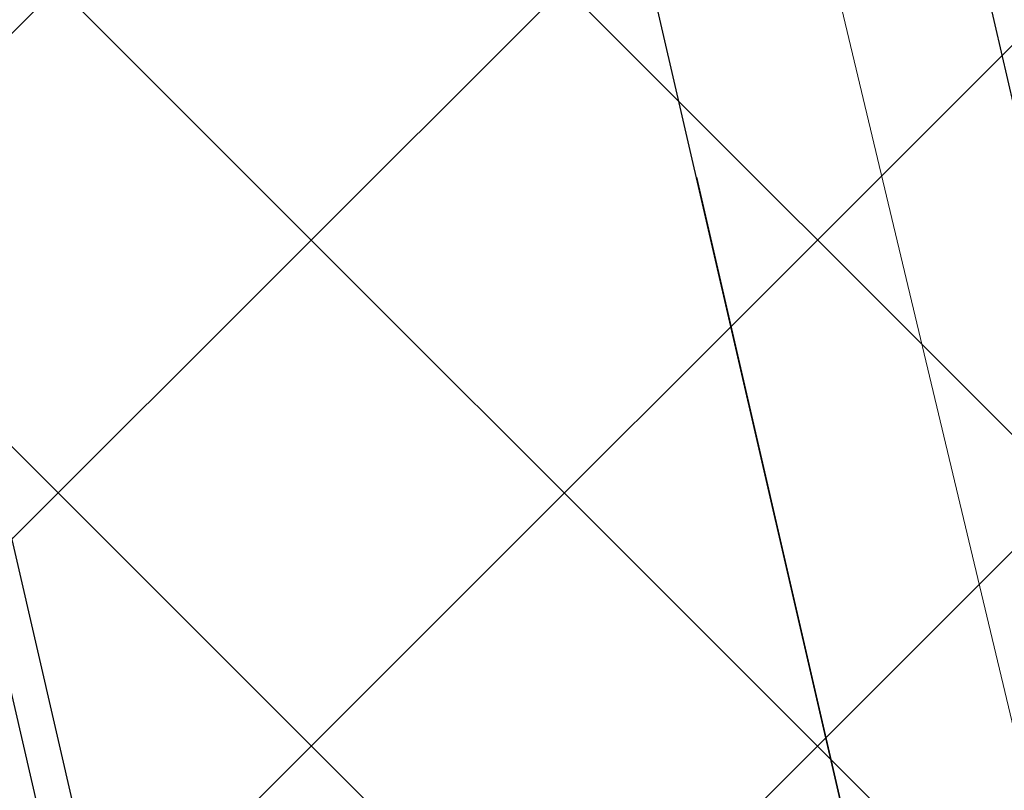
# Model space of a CAD drawing. Header units: centimetres. Extents: x -15121 to 17422, y -60492 to 0.
# Tile 57 of 256: x 1147 to 1171, y -30210 to -30191. Entities that reach past the tile are written whole.
import ezdxf

# ---------------------------------------------------------------- set-up
doc = ezdxf.new("R2010")
doc.units = ezdxf.units.CM
doc.header["$LTSCALE"] = 60
doc.linetypes.add('0', pattern=[0])
doc.linetypes.add('DP', pattern=[0.5, 0.3, -0.2])
for name, color, linetype in [('AIKA grzejniki', 7, 'Continuous'), ('AIKA karnisze2', 200, 'Continuous'), ('AIKA podłoga deski cała', 2, 'Continuous'), ('AIKA powierzchnie2', 2, 'Continuous'), ('AIKA sufity podwieszane', 8, 'Continuous'), ('AIKA wymiarowanie ogólne rzut2', 7, 'Continuous'), ('AIKA ŚCIANA2', 8, 'Continuous'), ('podciagi i nadproza', 7, 'DP'), ('RI-PROFILE', 8, 'Continuous')]:
    doc.layers.add(name, color=color, linetype=linetype)
doc.layers.add('IS_Grzejnik', color=15, linetype='Continuous', lineweight=5)
doc.styles.add('wymiar', font='txt.shx', dxfattribs={"width": 0.6})
doc.dimstyles.new('Dwudziestka', dxfattribs={"dimtxt": 7, "dimasz": 0.7, "dimexe": 5, "dimexo": 0, "dimgap": 2.5, "dimtad": 1, "dimtoh": 1, "dimdec": 3, "dimrnd": 0.5, "dimdsep": 46, "dimtxsty": 'wymiar', "dimblk": 'znacznik', "dimcen": 0, "dimdle": 5, "dimse1": 1, "dimse2": 1, "dimclrd": 256, "dimclre": 256, "dimclrt": 256, "dimadec": 0, "dimazin": 0, "dimtfac": 0.4, "dimtdec": 3, "dimtix": 1, "dimtofl": 0, "dimtmove": 2, "dimatfit": 3, "dimldrblk": 'znacznik', "dimfxl": 1, "dimtolj": 1, "dimarcsym": 0})

# ---------------------------------------------------------------- blocks, each defined once
blk = doc.blocks.new('SL grzejniki restauracja')
at = {"layer": 'IS_Grzejnik', "color": 15, "extrusion": (0, 0, -1), "elevation": 289.1}
blk.add_lwpolyline([(1969.857, -957.043), (2025.61, -723.609), (1996.431, -716.64), (1940.678, -950.074)], close=True, dxfattribs=at)
blk = doc.blocks.new('SL podciągi restauracja')
at = {"layer": 'podciagi i nadproza'}
blk.add_lwpolyline([(578.232, -27674.064), (554.847, -27679.463), (500.859, -27445.614), (524.244, -27440.215), (578.232, -27674.064)], dxfattribs=at)
blk = doc.blocks.new('znacznik')
at = {"color": 0}
for points in [[(0, -5), (0, 5)], [(-4, 0), (4, 0)]]:
    blk.add_lwpolyline(points, dxfattribs=at)
at = {"color": 1}
blk.add_lwpolyline([(-2.121, -2.121), (2.121, 2.121)], dxfattribs=at)
blk = doc.blocks.new('*D5376')
at = {"layer": 'AIKA wymiarowanie ogólne rzut2', "lineweight": -2, "transparency": 16777216}
blk.add_line((1090.253, -29865.615), (1674.485, -29730.734), dxfattribs=at)
at = {"layer": 'Defpoints', "color": 0, "transparency": 16777216}
for p in [(1675.167, -29730.577), (1760.44, -30099.934), (1174.844, -30235.13)]:
    blk.add_point(p, dxfattribs=at)
at = {"layer": 'AIKA wymiarowanie ogólne rzut2', "linetype": 'ByBlock', "lineweight": -2, "transparency": 16777216, "xscale": 0.7, "yscale": 0.7, "zscale": 0.7}
for p, rotation in [((1675.167, -29730.577), 12.99999999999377), ((1089.571, -29865.772), 192.9999999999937)]:
    blk.add_blockref('znacznik', p, dxfattribs=dict(at, rotation=rotation))
at = {"layer": 'AIKA wymiarowanie ogólne rzut2', "transparency": 16777216, "insert": (1381.019, -29792.328), "char_height": 7, "attachment_point": 5, "rotation": 13, "style": 'wymiar'}
blk.add_mtext('\\A1;601', dxfattribs=at)
blk = doc.blocks.new('*D7276')
at = {"layer": 'AIKA wymiarowanie ogólne rzut2', "lineweight": -2, "transparency": 16777216}
blk.add_line((1331.903, -30726.278), (1118.755, -29802.96), dxfattribs=at)
at = {"layer": 'Defpoints', "color": 0, "transparency": 16777216}
for p in [(1118.598, -29802.278), (1090.735, -29808.71), (1304.198, -30733.392)]:
    blk.add_point(p, dxfattribs=at)
at = {"layer": 'AIKA wymiarowanie ogólne rzut2', "lineweight": -2, "transparency": 16777216, "xscale": 0.7, "yscale": 0.7, "zscale": 0.7}
for p, rotation in [((1118.598, -29802.278), 102.999035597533), ((1332.061, -30726.96), 282.999035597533)]:
    blk.add_blockref('znacznik', p, dxfattribs=dict(at, rotation=rotation))
at = {"layer": 'AIKA wymiarowanie ogólne rzut2', "transparency": 16777216, "insert": (1231.175, -30263.269), "char_height": 7, "attachment_point": 5, "rotation": 282.999, "style": 'wymiar'}
blk.add_mtext('\\A1;949', dxfattribs=at)

msp = doc.modelspace()

# ---------------------------------------------------------------- hatches: boundary and pattern name
at = {"layer": 'AIKA sufity podwieszane', "transparency": 33554610}
h = msp.add_hatch(dxfattribs=at)
h.set_pattern_fill('ANSI37', color=256, scale=2.771036)
h.set_pattern_definition([(45, (5073.432, 672.602), (-6.221154, 6.221154), []), (135, (5073.432, 672.602), (-6.221154, -6.221154), [])])
h.paths.add_polyline_path([(1895.3422, -29622.938), (1051.961, -29817.6477), (1083.6791, -29955.0339), (1108.8373, -29949.2257), (1118.7352, -29992.098), (1098.8606, -29996.6864), (1151.9491, -30226.6377), (1171.8236, -30222.0493), (1195.98, -30326.6818), (1176.0567, -30331.2815), (1229.1072, -30560.8465), (1247.0331, -30556.708), (1258.8797, -30599.1305), (1239.2948, -30603.652), (1271.0129, -30741.0382), (1888.861, -30598.3967), (1885.2618, -30582.8068), (1928.1341, -30572.909), (1931.7333, -30588.4989), (1951.2207, -30583.9999), (1954.8998, -30599.9359), (2063.0549, -30574.9663), (2055.7765, -30543.4404), (2098.6488, -30533.5425), (2102.248, -30549.1325), (2108.8207, -30547.615)])

# ---------------------------------------------------------------- linework, layer by layer
at = {"layer": 'AIKA karnisze2'}
msp.add_line((1179.9183, -30230.4434), (1082.9587, -29810.4913), dxfattribs=at)
at = {"layer": 'AIKA podłoga deski cała'}
msp.add_lwpolyline([(1888.861, -30598.3967), (1266.0671, -30744.1528), (1233.9166, -30604.8937), (1258.8797, -30599.1305), (1248.9789, -30556.2588), (1229.073, -30560.8544), (1175.9846, -30330.9033), (1195.8934, -30326.3069), (1171.8236, -30222.0493), (1151.9491, -30226.6377), (1098.8606, -29996.6864), (1118.7352, -29992.098), (1108.8373, -29949.2257), (1083.5062, -29955.0738), (1051.7856, -29817.6882), (1897.5708, -29622.4235)], dxfattribs=at)
at = {"layer": 'AIKA powierzchnie2'}
msp.add_lwpolyline([(1888.861, -30598.3967), (1271.0129, -30741.0382), (1239.2948, -30603.652), (1258.8797, -30599.1305), (1247.0331, -30556.708), (1229.1072, -30560.8465), (1176.0567, -30331.2815), (1195.98, -30326.6818), (1171.8236, -30222.0493), (1151.9491, -30226.6377), (1098.8606, -29996.6864), (1118.7352, -29992.098), (1108.8373, -29949.2257), (1083.6791, -29955.0339), (1051.961, -29817.6477), (1895.3422, -29622.938)], dxfattribs=at)
at = {"layer": 'AIKA sufity podwieszane', "transparency": 33554610}
msp.add_lwpolyline([(1888.861, -30598.3967), (1271.0129, -30741.0382), (1239.2948, -30603.652), (1258.8797, -30599.1305), (1247.0331, -30556.708), (1229.1072, -30560.8465), (1176.0567, -30331.2815), (1195.98, -30326.6818), (1171.8236, -30222.0493), (1151.9491, -30226.6377), (1098.8606, -29996.6864), (1118.7352, -29992.098), (1108.8373, -29949.2257), (1083.6791, -29955.0339), (1051.961, -29817.6477), (1895.3422, -29622.938)], dxfattribs=at)
at = {"layer": 'AIKA ŚCIANA2'}
msp.add_line((1289.0989, -30738.9153), (1016.6832, -29558.9532), dxfattribs=at)
msp.add_line((1289.0989, -30738.9153), (1016.6832, -29558.9532), dxfattribs=at)
msp.add_lwpolyline([(1891.2596, -30599.8956), (1289.0989, -30738.9153), (1016.6832, -29558.9532), (2434.5985, -29231.6017), (3265.0511, -29231.6017), (3265.0511, -30391.6017), (3257.0511, -30391.6017), (3257.0511, -30407.6017), (2734.6181, -30407.6017), (2730.4905, -30389.723), (2691.5157, -30398.721), (2695.1149, -30414.311), (1930.2344, -30590.8975)], dxfattribs=at)
at = {"layer": 'RI-PROFILE', "linetype": '0'}
msp.add_line((1098.9407, -30000.9003), (1150.1752, -30222.8213), dxfattribs=at)

# ---------------------------------------------------------------- block references
at = {"layer": 'AIKA grzejniki'}
msp.add_blockref('SL grzejniki restauracja', (3144.7578, -29266.5017), dxfattribs=at)
at = {"layer": 'AIKA ŚCIANA2'}
msp.add_blockref('SL podciągi restauracja', (592.0924, -2550.3843), dxfattribs=at)

# ---------------------------------------------------------------- dimensions: what is measured, and where the dimension line sits
at = {"layer": 'AIKA wymiarowanie ogólne rzut2'}
for p1, p2, distance, picture, middle in [((1174.8435, -30235.1299), (1760.4399, -30099.9343), 379.0732, '*D5376', (1381.0191, -29792.3283)), ((1304.198, -30733.3917), (1090.7349, -29808.7102), -28.5954, '*D7276', (1231.1754, -30263.2693))]:
    dim = msp.add_aligned_dim(p1=p1, p2=p2, distance=distance, dimstyle='Dwudziestka', dxfattribs=at)
    dim.commit()
    dim.dimension.update_dxf_attribs({"geometry": picture, "text_midpoint": middle})

doc.saveas('drawing.dxf')
